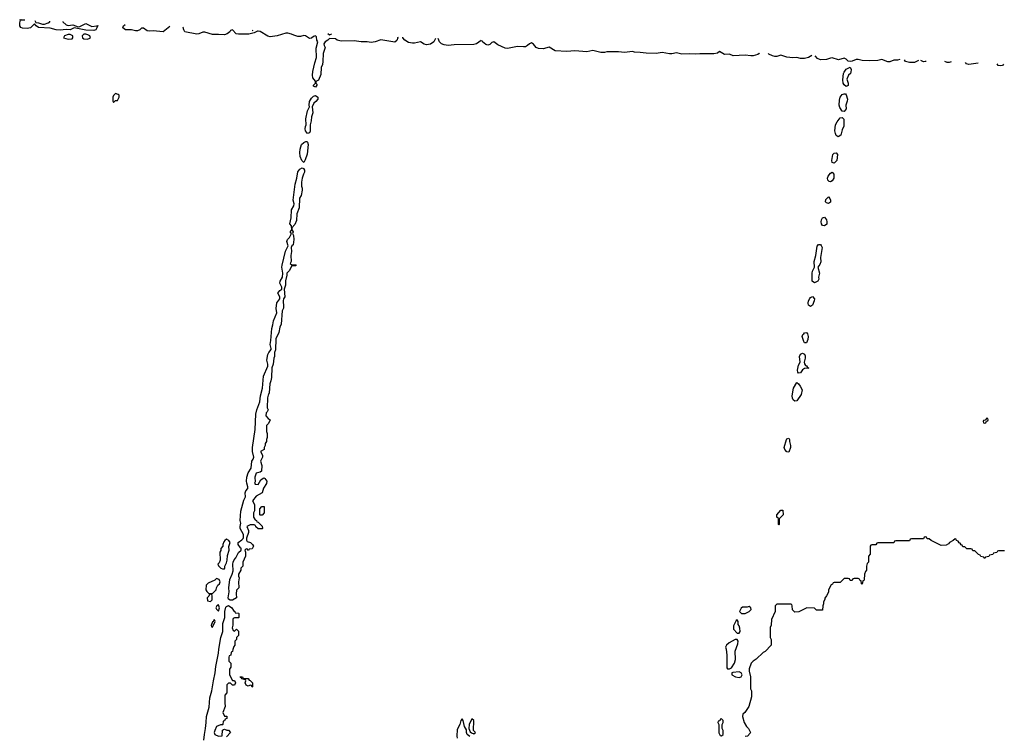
# Model space of a CAD drawing. Header units: inches. Extents: x 2701323 to 2964515, y 494916 to 722124.
# Tile 177 of 256: x 2759221 to 2769167, y 712130 to 719372. Entities that reach past the tile are written whole.
import ezdxf

# ---------------------------------------------------------------- set-up
doc = ezdxf.new("R2010")
doc.units = ezdxf.units.IN
doc.header["$MEASUREMENT"] = 0
doc.layers.add('C7751', color=7, linetype='Continuous')
doc.layers.add('C7761', color=7, linetype='Continuous')

msp = doc.modelspace()

# ---------------------------------------------------------------- linework, layer by layer
at = {"layer": 'C7751', "color": 2, "elevation": 14}
for points in [[(2760000, 719290.8), (2759990, 719269.7), (2759970, 719263.1), (2759890, 719266.6), (2759770, 719289.5), (2759730, 719269), (2759690, 719273.6), (2759630, 719266.6), (2759590, 719269.8), (2759530, 719286), (2759410, 719294), (2759386, 719310), (2759370, 719329.2), (2759330, 719289.8), (2759296.3, 719283.7), (2759250, 719285.5), (2759234, 719294), (2759222.8, 719310), (2759221.1, 719338.9), (2759228.4, 719368.4), (2759220.9, 719372.4)], [(2759234.6, 719371.8), (2759234, 719370), (2759273.6, 719370)], [(2759375.3, 719365.4), (2759385.4, 719345.4), (2759410, 719341.6), (2759450, 719326.8), (2759470, 719326.8), (2759510, 719340.7), (2759524, 719350), (2759525.7, 719358.6)], [(2759656.9, 719352.6), (2759658, 719350), (2759690, 719321.3), (2759710, 719314.9), (2759759.3, 719319.3), (2759810, 719301), (2759830, 719304), (2759890, 719334.8), (2759950, 719303.7), (2760000, 719310.6)]]:
    msp.add_lwpolyline(points, dxfattribs=at)
at = {"layer": 'C7751', "color": 2, "elevation": 18}
for points in [[(2759730, 719222.7), (2759710, 719222.7), (2759672, 719210), (2759662, 719190), (2759710, 719176), (2759750, 719178), (2759759, 719190), (2759759, 719210)], [(2759890, 719226.6), (2759870, 719226), (2759850.8, 719210), (2759856, 719190), (2759870, 719178.8), (2759904.7, 719175.3), (2759930, 719184.7), (2759935.3, 719190), (2759929, 719210), (2759910, 719220.9)]]:
    msp.add_lwpolyline(points, close=True, dxfattribs=at)
at = {"layer": 'C7761', "color": 2}
for points, elevation in [([(2760000, 719310.6), (2760010, 719312), (2760000, 719290.8)], 14), ([(2760670, 719249.6), (2760570, 719258.4), (2760530, 719256.2), (2760510, 719260.7), (2760470, 719286), (2760450, 719285.2), (2760434.8, 719270), (2760410, 719259.7), (2760390, 719258.9), (2760350, 719268.2), (2760290, 719269.7), (2760261.2, 719290), (2760268.1, 719311.9), (2760286.8, 719324.1)], 14), ([(2760736.9, 719303.7), (2760670, 719249.6)], 14), ([(2763039, 719199.4), (2763040.7, 719190), (2763030, 719161.2), (2763010, 719145.1), (2762870, 719169.6), (2762812.4, 719147.6), (2762770, 719140.4), (2762730, 719149.7), (2762669.7, 719149.7), (2762598.3, 719158.3), (2762470, 719154), (2762426.9, 719166.9), (2762410, 719179.3), (2762350, 719181.2), (2762334.6, 719165.4), (2762308, 719150), (2762293.4, 719130), (2762297.1, 719110), (2762308, 719090), (2762286.3, 719030), (2762284.9, 718950), (2762279.3, 718920.7), (2762266.7, 718890), (2762261.4, 718818.6), (2762238, 718762), (2762212.7, 718747.3), (2762212, 718730), (2762221, 718721), (2762224, 718710), (2762210, 718689.2), (2762190, 718702), (2762187.3, 718710), (2762209, 718730), (2762209.3, 718750), (2762183.3, 718783.3), (2762179.1, 718810), (2762183.5, 718850), (2762203, 718937), (2762220.5, 718990), (2762216.6, 719083.4), (2762232, 719150), (2762224.2, 719164.2), (2762218.9, 719198.9), (2762210, 719209), (2762190, 719202.7), (2762170, 719186.6), (2762150, 719183.7), (2762109.4, 719209.4), (2762090, 719213.2), (2762056.1, 719203.9), (2762030, 719202.9), (2761990, 719214.5), (2761967.3, 719227.3), (2761930, 719236.9), (2761910, 719236.9), (2761822, 719210), (2761750, 719200.7), (2761726.6, 719206.6), (2761650, 719254), (2761630, 719258), (2761622, 719258), (2761590, 719238), (2761534.2, 719225.8), (2761430, 719224.5), (2761409.2, 719230), (2761370, 719268.7), (2761350, 719262), (2761342.8, 719250), (2761317.3, 719230), (2761290, 719219.7), (2761230, 719224), (2761170, 719222), (2761090, 719247.6), (2761070, 719245.6), (2761030.2, 719229.8), (2761010, 719226.9), (2760890, 719249.5), (2760878, 719270), (2760873.2, 719293.2), (2760869.1, 719297.7)], 14), ([(2761570.9, 719265.9), (2761575.3, 719264.7), (2761577.2, 719265.7)], 14), ([(2762334.3, 719231.4), (2762350, 719218.8), (2762358.6, 719221.4), (2762373.3, 719229.6)], 14), ([(2763420.4, 719182.2), (2763403, 719150), (2763370, 719125.1), (2763330, 719118.5), (2763305.6, 719125.6), (2763270, 719149.5), (2763210, 719135.1), (2763190, 719134.7), (2763150, 719143), (2763110, 719164.5), (2763092, 719190), (2763090.9, 719197.1)], 14), ([(2763882.8, 719161.2), (2763836, 719130), (2763810, 719122.9), (2763610, 719117.7), (2763550, 719111.9), (2763510, 719117.7), (2763482.7, 719130), (2763461.2, 719150), (2763449.5, 719180.9)], 14), ([(2766694, 719033.9), (2766691, 719030), (2766678.7, 719021.3), (2766630, 719008), (2766605.7, 719005.7), (2766550, 719014.5), (2766430, 719006.6), (2766390, 719022.9), (2766341, 719021), (2766290, 719049.2), (2766270, 719032.7), (2766234.2, 719025.8), (2766090, 719026.6), (2766050, 719022.3), (2765990, 719028.5), (2765910, 719022.3), (2765856.2, 719036.2), (2765810, 719026), (2765786.4, 719026.4), (2765710, 719041.3), (2765650, 719029.6), (2765550, 719032.4), (2765490, 719041.3), (2765430, 719043.6), (2765410, 719049.6), (2765330, 719042), (2765270, 719047.8), (2765152.1, 719047.9), (2765130, 719042), (2765090, 719040.5), (2765010, 719059.6), (2764950, 719047.8), (2764830, 719056), (2764749.7, 719049.7), (2764630, 719058.9), (2764570, 719093.2), (2764510, 719078.3), (2764461.3, 719081.3), (2764439.3, 719090), (2764410, 719124), (2764390, 719138), (2764370, 719129), (2764351, 719110), (2764330, 719099.6), (2764310, 719096.9), (2764250, 719101.6), (2764150, 719081.5), (2764124.8, 719084.8), (2764050, 719116.9), (2764010, 719147), (2763990, 719140.9), (2763970, 719122.9), (2763950, 719115.6), (2763930, 719121.6), (2763895.3, 719150), (2763891.7, 719160.8)], 14), ([(2767221.8, 719010), (2767190.3, 718989.7), (2767150, 718979.7), (2767110, 718980.5), (2767070, 718989.6), (2767030, 718986), (2766970, 718992), (2766910, 719013.2), (2766870, 719001.6), (2766850, 719001.6), (2766825.4, 719005.4), (2766790, 719022.7), (2766782.6, 719029.9)], 14), ([(2768110.6, 718969.7), (2768110.4, 718969.6), (2768090, 718963.7), (2768050, 718963.7), (2768012.4, 718947.6), (2767990, 718945.6), (2767930, 718969.2), (2767890, 718959.5), (2767810, 718957.6), (2767730, 718959.5), (2767690, 718969.2), (2767670, 718969.2), (2767630, 718952), (2767610, 718949), (2767590, 718953.2), (2767570, 718974), (2767550, 718984), (2767493, 718967), (2767430, 718987), (2767410, 718985.1), (2767370, 718971.2), (2767310, 718967.8), (2767280.6, 718980.6), (2767256.1, 719008.4)], 14), ([(2768299.6, 718961.2), (2768259.6, 718940.4), (2768210, 718939.7), (2768169.7, 718949.7), (2768158.7, 718967.6)], 14), ([(2768379, 718957.6), (2768370, 718949.5), (2768350, 718947.3), (2768323.5, 718960.1)], 14), ([(2768630.3, 718946.2), (2768610, 718939.5), (2768590, 718939.5), (2768565.4, 718949.1)], 14), ([(2768901.9, 718933.9), (2768810, 718919.6), (2768786.7, 718926.7), (2768775.6, 718939.6)], 14), ([(2769160, 718922.2), (2769150.8, 718910), (2769130, 718906), (2769106, 718910), (2769096.7, 718925.1)], 14), ([(2769170, 714006), (2769110, 714006), (2769098, 714002), (2769092.7, 713987.3), (2769058, 713982), (2769050, 713966), (2769018, 713962), (2769010, 713946), (2768978, 713942), (2768970, 713926), (2768962, 713942), (2768930, 713946), (2768922, 713962), (2768907.3, 713967.3), (2768870, 714006), (2768850, 714006), (2768842, 714022), (2768830, 714026), (2768790, 714026), (2768770, 714046), (2768750, 714046), (2768742, 714062), (2768730, 714066), (2768722, 714082), (2768710, 714086), (2768702, 714102), (2768686, 714110), (2768682, 714122), (2768670, 714126), (2768651.6, 714108.4), (2768614, 714090), (2768603.6, 714076.4), (2768579.6, 714060.4), (2768530, 714058), (2768427.3, 714107.3), (2768410, 714126), (2768387.3, 714127.3), (2768382, 714142), (2768370, 714146), (2768358, 714142), (2768350, 714126), (2768230, 714126), (2768218, 714122), (2768210, 714106), (2768070, 714106), (2768058, 714102), (2768050, 714086), (2767890, 714086), (2767878, 714082), (2767870, 714066), (2767830, 714066), (2767818, 714062), (2767814, 714050), (2767814, 713970), (2767794, 713950), (2767794, 713890), (2767783.6, 713876.4), (2767774, 713850), (2767774, 713810), (2767763.6, 713796.4), (2767754, 713770), (2767752.7, 713712.7), (2767750, 713706), (2767738, 713702), (2767732.7, 713667.3), (2767726, 713670), (2767722, 713702), (2767707.3, 713707.3), (2767702, 713722), (2767690, 713726), (2767650, 713726), (2767638, 713722), (2767630, 713706), (2767610, 713706), (2767602, 713722), (2767590, 713726), (2767550, 713726), (2767510, 713686), (2767450, 713686), (2767438, 713682), (2767432.7, 713667.3), (2767418, 713662), (2767403.6, 713636.4), (2767392.7, 713607.3), (2767391.6, 713588.4), (2767371.6, 713548.4), (2767352.7, 713527.3), (2767352.7, 713512.7), (2767342, 713490), (2767342, 713470), (2767334, 713450), (2767330, 713406), (2767270, 713406), (2767250, 713426), (2767172.7, 713427.3), (2767091.6, 713388.4), (2767050, 713386), (2767028.4, 713408.4), (2767026, 713450), (2767022, 713462), (2767010, 713466), (2766870, 713466), (2766854, 713450), (2766852, 713390), (2766814, 713310), (2766812.7, 713252.7), (2766802, 713230), (2766802, 713130), (2766812, 713110), (2766812, 713050), (2766750, 712988), (2766730, 712978), (2766662, 712910), (2766632, 712890), (2766610, 712868), (2766591.6, 712811.6), (2766591.3, 712790), (2766604.7, 712730), (2766602, 712670), (2766604.7, 712610), (2766612, 712590), (2766612, 712530), (2766586, 712430), (2766544.7, 712370), (2766527.5, 712352.5), (2766521, 712330), (2766538, 712270), (2766562, 712230), (2766582, 712210), (2766602, 712170), (2766599.6, 712160.4), (2766574, 712130), (2766550, 712128)], 18), ([(2761081.1, 712090), (2761086.9, 712150), (2761098.9, 712210), (2761106.3, 712270), (2761107.6, 712330), (2761135.6, 712424.4), (2761142.3, 712517.8), (2761163.1, 712590), (2761177.7, 712690), (2761196.9, 712770), (2761203.3, 712836.7), (2761229.6, 712969.6), (2761231.1, 713010), (2761251.3, 713130), (2761273.6, 713190), (2761273.5, 713270), (2761291.8, 713330), (2761292.6, 713390), (2761305, 713435), (2761310, 713443), (2761330, 713453.4), (2761364, 713430), (2761381, 713401), (2761394, 713390), (2761398, 713378), (2761430, 713374), (2761434, 713370), (2761434, 713330), (2761430, 713326), (2761390, 713326), (2761378, 713322), (2761374, 713310), (2761372.7, 713252.7), (2761366.4, 713226.4), (2761378, 713198), (2761390, 713194), (2761410, 713214), (2761430, 713194), (2761432, 713150), (2761412.7, 713127.3), (2761411.6, 713108.4), (2761394, 713090), (2761394, 713050), (2761383.6, 713036.4), (2761372.7, 713007.3), (2761371.6, 712988.4), (2761358, 712982), (2761354, 712950), (2761338, 712942), (2761334, 712930), (2761334, 712890), (2761354, 712870), (2761354, 712830), (2761342, 712810), (2761342, 712750), (2761370, 712694), (2761390, 712694), (2761402, 712670), (2761390, 712646), (2761370, 712646), (2761350, 712666), (2761330, 712666), (2761314, 712650), (2761314, 712570), (2761292.7, 712547.3), (2761292, 712470), (2761298, 712430), (2761272, 712370), (2761290, 712334), (2761312.7, 712332.7), (2761314, 712310), (2761298, 712302), (2761290, 712286), (2761278, 712282), (2761274, 712250), (2761270, 712246), (2761250, 712246), (2761210, 712228), (2761191.3, 712190), (2761186.8, 712170), (2761192, 712150), (2761230, 712131.3), (2761266, 712134), (2761268, 712192), (2761280.4, 712199.6), (2761290, 712202), (2761312.7, 712192.7), (2761331.6, 712191.6), (2761352, 712170), (2761310, 712126)], 14), ([(2763768.9, 712128.9), (2763742, 712150), (2763735.3, 712170), (2763735.3, 712195.3), (2763715.3, 712230), (2763702, 712290), (2763690, 712308), (2763678, 712290), (2763666, 712250), (2763639.8, 712200.2), (2763637.1, 712130), (2763640.5, 712110)], 18)]:
    msp.add_lwpolyline(points, dxfattribs=dict(at, elevation=elevation))
for points, elevation in [([(2767570, 718698), (2767550, 718715.3), (2767539, 718730), (2767536.4, 718763.6), (2767544, 718830), (2767550, 718842), (2767569.2, 718870.8), (2767610, 718891.3), (2767622, 718870), (2767616.9, 718843.1), (2767612, 718830), (2767592, 718810), (2767578, 718770), (2767591.3, 718730), (2767590, 718706)], 14), ([(2760190, 718626), (2760170, 718606), (2760162, 718590), (2760162, 718550), (2760170, 718534), (2760190, 718554), (2760210, 718554), (2760226, 718590), (2760226, 718610), (2760216.4, 718616.4)], 18), ([(2762130, 718221.2), (2762109.8, 718250), (2762104.8, 718270), (2762107.7, 718292.3), (2762116.2, 718310), (2762113, 718370), (2762128.5, 718451.5), (2762149.3, 718490), (2762143.7, 718510), (2762150, 718544.7), (2762170, 718580.7), (2762190, 718598.8), (2762210, 718604.7), (2762232, 718590), (2762232, 718570), (2762214, 718546), (2762191.3, 718530), (2762174.8, 718490), (2762181.3, 718430), (2762167.7, 718390), (2762166.4, 718350), (2762156.4, 718310), (2762155.3, 718244.7), (2762150, 718228)], 14), ([(2767550, 718444), (2767529.3, 718449.3), (2767505.4, 718485.4), (2767498.7, 718510), (2767502.3, 718557.7), (2767510, 718591), (2767530, 718614.8), (2767550, 718624.7), (2767562, 718622), (2767570, 718614), (2767582.8, 718570), (2767581, 718550), (2767567.3, 718510), (2767571, 718470)], 14), ([(2767490, 718189.3), (2767470, 718201.2), (2767460.5, 718220.5), (2767455.6, 718250), (2767463, 718310), (2767478.6, 718341.4), (2767510, 718381), (2767530, 718384.7), (2767546.4, 718366.4), (2767545.2, 718294.8), (2767530, 718258), (2767515.9, 718204.1)], 14), ([(2762090, 717928.7), (2762070, 717948.7), (2762055.4, 717990), (2762051, 718030), (2762055.5, 718064.5), (2762068.1, 718111.9), (2762090, 718132.2), (2762110, 718142), (2762122, 718142), (2762130, 718134), (2762134.8, 718110), (2762125.1, 718014.9), (2762104.9, 717955.1)], 14), ([(2767450, 717922), (2767429.2, 717930), (2767426.6, 717950), (2767436, 718010), (2767450, 718024), (2767470, 718026), (2767480.7, 718010), (2767474, 717950)], 14), ([(2761970, 716894), (2762010, 716894), (2762014, 716890), (2762010, 716886), (2761970, 716886), (2761944.5, 716835.5), (2761920.7, 716810), (2761920.7, 716790), (2761907.1, 716732.9), (2761904.9, 716690), (2761891, 716650), (2761898, 716570), (2761886, 716550), (2761881, 716530), (2761886.4, 716473.6), (2761884.7, 716455.3), (2761872, 716430), (2761863.6, 716296.4), (2761850, 716266), (2761838.8, 716210), (2761810, 716146), (2761804.7, 716035.3), (2761794, 716010), (2761794, 715970), (2761787.3, 715950), (2761782.8, 715890), (2761767.3, 715852.7), (2761764.9, 715755.1), (2761758, 715722), (2761746.2, 715693.8), (2761739.8, 715600.2), (2761736, 715584), (2761730, 715578), (2761724.9, 715550), (2761722, 715450), (2761732, 715430), (2761722, 715410), (2761710, 715398), (2761706.8, 715370), (2761730, 715342), (2761752, 715330), (2761734, 715290), (2761714, 715270), (2761714, 715210), (2761722, 715190), (2761722, 715150), (2761714, 715130), (2761714, 715110), (2761702, 715090), (2761702, 715070), (2761692, 715050), (2761692, 715030), (2761654, 715010), (2761674, 714970), (2761674, 714950), (2761652, 714910), (2761665.4, 714865.4), (2761662, 714810), (2761650, 714798), (2761610, 714788), (2761596, 714750), (2761598, 714702), (2761594, 714690), (2761598, 714678), (2761630, 714674), (2761656.4, 714723.6), (2761680.4, 714739.6), (2761690, 714742), (2761696.9, 714736.9), (2761716, 714710), (2761714.8, 714685.2), (2761683.6, 714636.4), (2761672, 714590), (2761610, 714555.3), (2761572, 714510), (2761591.6, 714471.6), (2761594, 714450), (2761594, 714410), (2761582, 714390), (2761583.6, 714343.6), (2761598, 714318), (2761612.7, 714312.7), (2761618, 714298), (2761630, 714294), (2761670, 714254), (2761674, 714230), (2761670, 714226), (2761630, 714226), (2761607.3, 714247.3), (2761602, 714262), (2761590, 714266), (2761550, 714266), (2761514, 714250), (2761534, 714210), (2761534, 714190), (2761512.7, 714132.7), (2761512.7, 714112.7), (2761518, 714098), (2761554, 714090), (2761574, 714070), (2761582, 714050), (2761570, 714026), (2761538, 714022), (2761531.6, 714008.4), (2761526, 714010), (2761522, 714022), (2761510, 714026), (2761494, 714010), (2761502, 713990), (2761502, 713950), (2761474, 713890), (2761474, 713850), (2761454, 713830), (2761454, 713810), (2761432.7, 713767.3), (2761432, 713750), (2761438, 713730), (2761432, 713690), (2761434, 713630), (2761410, 713606), (2761406.8, 713570), (2761412, 713530), (2761370, 713507.3), (2761346, 713506), (2761330, 713515.3), (2761326.9, 713530), (2761336.3, 713590), (2761332.6, 713630), (2761343.8, 713716.2), (2761368, 713770), (2761376.2, 713803.8), (2761372.8, 713870), (2761375.8, 713890), (2761387, 713913), (2761405.4, 713934.6), (2761430, 713986), (2761458, 714010), (2761458, 714030), (2761450, 714034), (2761427.6, 714070), (2761429.6, 714090), (2761464.8, 714115.2), (2761478, 714130), (2761480.4, 714139.6), (2761481.2, 714170), (2761446.9, 714230), (2761446.6, 714250), (2761454.8, 714285.2), (2761448.3, 714310), (2761456.2, 714403.8), (2761484.9, 714515.1), (2761502, 714550), (2761499.7, 714590), (2761504.2, 714610), (2761524.5, 714635.5), (2761527, 714650), (2761514.3, 714690), (2761512.8, 714710), (2761516.4, 714750), (2761527.7, 714792.3), (2761559.6, 714840.4), (2761565.1, 714910), (2761579.3, 714930), (2761585.1, 714950), (2761572.8, 715010), (2761574.3, 715050), (2761599.1, 715230), (2761606.5, 715386.5), (2761616.9, 715430), (2761645.7, 715510), (2761654, 715570), (2761673.6, 715650), (2761685.4, 715770), (2761727.8, 715870), (2761728.3, 715890), (2761718.3, 715930), (2761726.6, 715990), (2761736.2, 716010), (2761760.2, 716039.8), (2761762, 716050), (2761749.7, 716090.3), (2761757.6, 716130), (2761768.4, 716250), (2761779.1, 716290), (2761783.5, 716330), (2761818.4, 716410), (2761813.4, 716453.4), (2761817.4, 716510), (2761849.6, 716550), (2761847.8, 716570), (2761829.7, 716610), (2761850, 716637.1), (2761869.3, 716650), (2761867.6, 716670), (2761849.7, 716710), (2761852.3, 716730), (2761876, 716770), (2761879.5, 716810), (2761869.7, 716870), (2761871.5, 716890), (2761907.6, 717032.4), (2761934.6, 717085.4), (2761920.5, 717130), (2761926.3, 717150), (2761945.6, 717170), (2761966.6, 717210), (2761952.7, 717230), (2761969.3, 717250), (2761966, 717290), (2761948.2, 717310), (2761964.7, 717370), (2761966.4, 717450), (2761991.6, 717490), (2761993.3, 717510), (2761985.1, 717550), (2762002.3, 717710), (2762019.7, 717770), (2762030, 717834.8), (2762050, 717862.4), (2762073.7, 717873.7), (2762087.9, 717867.9), (2762098.8, 717850), (2762097.3, 717830), (2762087.5, 717812.5), (2762074.9, 717770), (2762068.4, 717730), (2762068.4, 717690), (2762076, 717670), (2762076, 717650), (2762063.5, 717596.5), (2762048, 717570), (2762042.8, 717470), (2762021.6, 717410), (2762015.9, 717344.1), (2761999, 717301), (2761971.6, 717268.4), (2761971.3, 717250), (2761984.9, 717230), (2761976, 717210), (2761986, 717190), (2761991, 717150), (2761983.6, 717096.4), (2761970, 717086), (2761964.7, 717070), (2761968, 717030), (2761960.7, 716990), (2761962, 716930), (2761954, 716910)], 14), ([(2767410, 717733.2), (2767397.2, 717737.2), (2767385.2, 717750), (2767382.7, 717770), (2767389.3, 717790), (2767410, 717821), (2767430, 717831.3), (2767444.7, 717810), (2767446.8, 717790), (2767446, 717770), (2767430, 717744)], 14), ([(2767390, 717514), (2767370, 717521.2), (2767362.7, 717530), (2767363.9, 717556.1), (2767390, 717582), (2767406, 717566), (2767411.1, 717548.9), (2767410, 717528)], 14), ([(2767350, 717289.4), (2767330, 717294), (2767320.9, 717310), (2767318, 717330), (2767319.5, 717350), (2767329.6, 717370.4), (2767350, 717378), (2767370.5, 717350.5), (2767374.8, 717330), (2767373.4, 717306.6)], 14), ([(2767250, 716713.2), (2767226.6, 716730), (2767225.4, 716810), (2767229.8, 716830.2), (2767249.6, 716870), (2767246.3, 716930), (2767264.5, 716990), (2767275.5, 717084.5), (2767290, 717100.7), (2767310, 717098.8), (2767318.8, 717090), (2767326.8, 717070), (2767310.8, 716970), (2767313.7, 716926.3), (2767303, 716897), (2767284.7, 716870), (2767301, 716810), (2767292, 716770), (2767294, 716750), (2767282, 716730), (2767270, 716722)], 14), ([(2767210, 716475.1), (2767199.5, 716479.5), (2767188.2, 716488.2), (2767186.3, 716506.3), (2767189.8, 716530.3), (2767204.2, 716555.8), (2767210, 716564), (2767230, 716574.8), (2767250.5, 716550), (2767248.2, 716530), (2767230, 716486)], 14), ([(2767150, 716108), (2767140.7, 716120.7), (2767126.6, 716170), (2767132.3, 716190), (2767140.8, 716199.2), (2767150, 716207.7), (2767170, 716210.7), (2767178.8, 716198.8), (2767185.5, 716170), (2767181.4, 716138.6), (2767170, 716108)], 14), ([(2767090, 715799.3), (2767080.9, 715810), (2767077, 715830), (2767090, 715882), (2767103.7, 715910), (2767098.4, 715970), (2767110, 715990.6), (2767130, 716002.8), (2767150, 715992), (2767155.9, 715975.9), (2767156.3, 715950), (2767146.8, 715910), (2767150, 715894), (2767158, 715878), (2767170, 715874), (2767178, 715858), (2767191.3, 715850), (2767150, 715848.7), (2767130, 715835.3), (2767110, 715802.7)], 14), ([(2767050, 715518), (2767036, 715530), (2767026.2, 715546.2), (2767023.5, 715570), (2767037.6, 715650), (2767070, 715704.7), (2767090, 715691.3), (2767106, 715670), (2767124.7, 715630), (2767115.3, 715584.7), (2767070, 715522)], 14), ([(2768990, 715346), (2768974, 715326), (2768958, 715322), (2768954, 715310), (2768958, 715298), (2768970, 715294), (2768982, 715298), (2768986, 715314), (2769002, 715318), (2769006, 715330), (2769002, 715342)], 18), ([(2766990, 715002), (2766970, 715004), (2766949.7, 715029.7), (2766945.1, 715050), (2766966, 715130), (2766970, 715136), (2766990, 715142), (2766996, 715130), (2766996, 715110), (2767006.8, 715070), (2767006.8, 715050)], 14), ([(2761650, 714366), (2761646, 714370), (2761646, 714430), (2761668.4, 714451.6), (2761690, 714452), (2761692, 714390), (2761670, 714366)], 14), ([(2766890, 714268), (2766886, 714270), (2766886, 714330), (2766870, 714346), (2766869.2, 714370), (2766910, 714414), (2766930, 714414), (2766934, 714370), (2766892.7, 714327.3), (2766894, 714270)], 14), ([(2761310, 714122), (2761292, 714110), (2761283.6, 714096.4), (2761272, 714070), (2761272, 714050), (2761252.7, 714027.3), (2761251.6, 714008.4), (2761242, 713990), (2761246, 713910), (2761236, 713884), (2761222, 713870), (2761230, 713854), (2761254, 713830), (2761270, 713822), (2761290, 713822), (2761294, 713830), (2761293.2, 713850), (2761310, 713882), (2761316.2, 713910), (2761321.2, 713958.8), (2761336, 714010), (2761333.2, 714046.8), (2761348.7, 714090), (2761335.3, 714110)], 18), ([(2761210, 713726), (2761191.6, 713708.4), (2761123.6, 713676.4), (2761103.6, 713656.4), (2761102, 713610), (2761110, 713594), (2761130, 713574), (2761170, 713574), (2761206, 713610), (2761208.4, 713631.6), (2761223.1, 713656.9), (2761238, 713670), (2761246, 713690), (2761235.3, 713715.3)], 18), ([(2761150, 713566), (2761138, 713562), (2761132.7, 713547.3), (2761114, 713530), (2761118, 713498), (2761150, 713494), (2761166, 713510), (2761166, 713550), (2761162, 713562)], 18), ([(2761230, 713458), (2761214, 713450), (2761202, 713430), (2761210, 713414), (2761230, 713394), (2761239, 713430)], 18), ([(2766590, 713442), (2766570, 713435.3), (2766523.6, 713436.4), (2766510, 713426), (2766492, 713390), (2766511.6, 713371.6), (2766550, 713371.3), (2766570, 713381), (2766590, 713391.3), (2766608.7, 713410), (2766608, 713430)], 18), ([(2761190, 713306), (2761178, 713302), (2761174, 713286), (2761170, 713286), (2761154, 713250), (2761158, 713238), (2761170, 713234), (2761195.3, 713290)], 18), ([(2766470, 713306), (2766458, 713302), (2766432.7, 713247.3), (2766432.7, 713212.7), (2766470, 713174), (2766490, 713174), (2766498, 713190), (2766496.4, 713223.6), (2766490, 713246), (2766480.4, 713260.4), (2766478, 713290)], 18), ([(2766450, 713108), (2766386.4, 713073.6), (2766362, 713050), (2766352, 713030), (2766358, 713010), (2766362.8, 712950), (2766363.6, 712823.6), (2766372.7, 712812.7), (2766390, 712812), (2766410, 712822), (2766442, 712870), (2766453.2, 712906.8), (2766448.7, 712990), (2766474.6, 713065.4), (2766478, 713090), (2766467.3, 713107.3)], 18), ([(2766490, 712780.9), (2766424.7, 712775.3), (2766414, 712770), (2766414, 712750), (2766452, 712730), (2766490, 712723), (2766508.7, 712730), (2766517, 712743), (2766519.3, 712750), (2766510, 712773.2)], 18), ([(2761490, 712714), (2761530, 712714), (2761538, 712698), (2761550, 712694), (2761574, 712670), (2761574, 712630), (2761570, 712626), (2761562, 712642), (2761550, 712646), (2761530, 712638), (2761510, 712648), (2761498, 712670), (2761506, 712690), (2761502, 712702), (2761466, 712710), (2761462, 712722), (2761450, 712726), (2761447.3, 712732.7), (2761471.6, 712731.6), (2761478, 712718)], 14), ([(2763790, 712308), (2763761, 712250), (2763758, 712210), (2763770, 712174), (2763783.6, 712163.6), (2763810, 712154), (2763826, 712170), (2763806, 712190), (2763808, 712290)], 18), ([(2766310, 712306), (2766298, 712302), (2766292.7, 712287.3), (2766278, 712282), (2766274, 712270), (2766282, 712250), (2766283.6, 712163.6), (2766298, 712138), (2766310, 712134), (2766326, 712150), (2766326, 712190), (2766318, 712210), (2766318, 712250), (2766326, 712270), (2766326, 712290)], 18)]:
    msp.add_lwpolyline(points, close=True, dxfattribs=dict(at, elevation=elevation))

doc.saveas('drawing.dxf')
